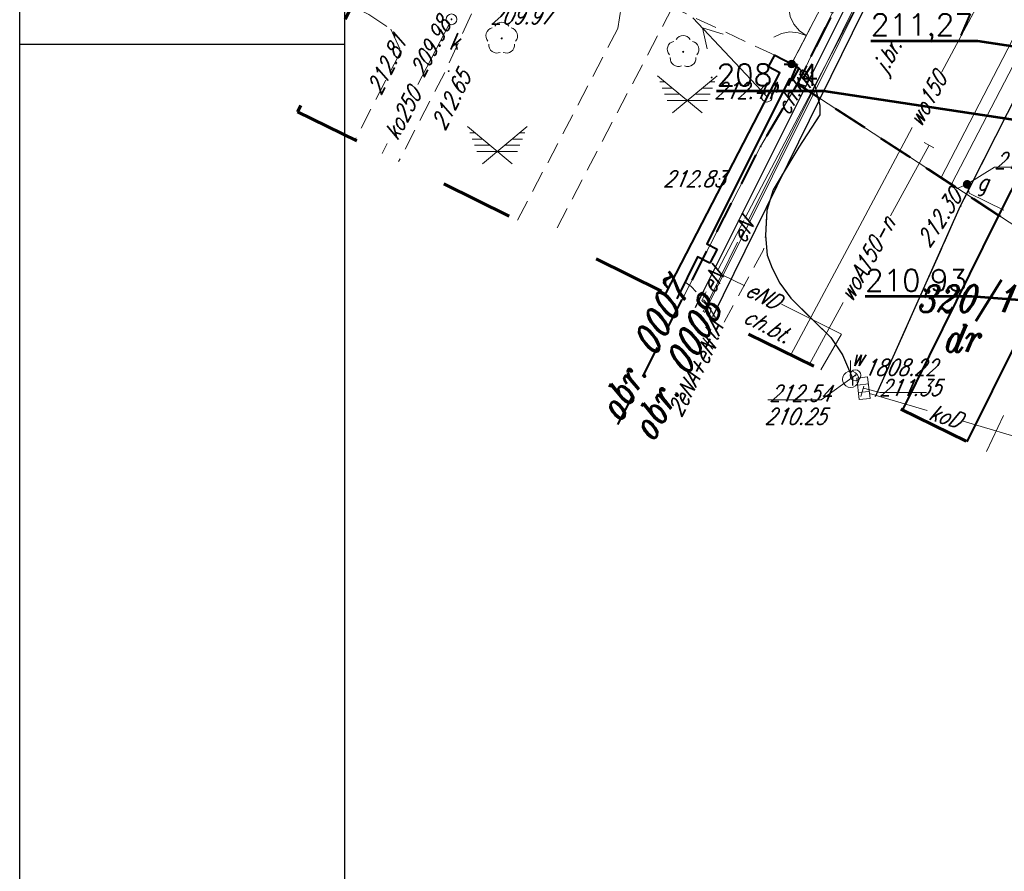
# Model space of a CAD drawing. Header units: millimetres. Extents: x -368 to -158, y 9368 to 9578.
# Tile 3 of 48: x -368 to -322, y 9478 to 9517. Entities that reach past the tile are written whole.
import ezdxf
from ezdxf.enums import TextEntityAlignment as Align

# ---------------------------------------------------------------- set-up
doc = ezdxf.new("R2010")
doc.units = ezdxf.units.MM
for name, pattern in [('Rakowicka 531_1 wstępna wersja$0$DGN Style 5', [7.845798, 3.362485, -4.483313]), ('Rakowicka 531_1 wstępna wersja$0$KTCR02-500', [1.5, 1, -0.5]), ('Rakowicka 531_1 wstępna wersja$0$KTJZ01-500', [2, 1.5, -0.5]), ('Rakowicka 531_1 wstępna wersja$0$PRZER2-1', [1.5, 1, -0.5]), ('Rakowicka 531_1 wstępna wersja$0$PTTU04-500', [1.5, 1, -0.5])]:
    doc.linetypes.add(name, pattern=pattern)
doc.layers.add('-- RAMKA', color=11, linetype='Continuous')
doc.layers.add('Rakowicka 531_1 wstępna wersja$0$-- pomoc', color=6, linetype='Continuous', lineweight=0, plot=False)
for name, color, linetype, lineweight in [('Rakowicka 531_1 wstępna wersja$0$EGBD03', 250, 'Continuous', 0), ('Rakowicka 531_1 wstępna wersja$0$EGBO02', 250, 'Continuous', 0), ('Rakowicka 531_1 wstępna wersja$0$EGBU01', 250, 'Continuous', 0), ('Rakowicka 531_1 wstępna wersja$0$EPGPO_216', 7, 'Continuous', 0), ('Rakowicka 531_1 wstępna wersja$0$GSLKBR', 250, 'Continuous', 13), ('Rakowicka 531_1 wstępna wersja$0$KTCR02', 250, 'Continuous', 0), ('Rakowicka 531_1 wstępna wersja$0$KTJZ01', 250, 'Continuous', 0), ('Rakowicka 531_1 wstępna wersja$0$KTKR01', 250, 'Continuous', 0), ('Rakowicka 531_1 wstępna wersja$0$KTOK05_01', 250, 'Continuous', 0), ('Rakowicka 531_1 wstępna wersja$0$KTOK05_02', 250, 'Continuous', 0), ('Rakowicka 531_1 wstępna wersja$0$KTTR03', 250, 'Continuous', 0), ('Rakowicka 531_1 wstępna wersja$0$OBOP02_01', 250, 'Continuous', 0), ('Rakowicka 531_1 wstępna wersja$0$PTTU04', 250, 'Continuous', 0), ('Rakowicka 531_1 wstępna wersja$0$RTPW02', 250, 'Continuous', 0), ('Rakowicka 531_1 wstępna wersja$0$SUPE_01', 250, 'Continuous', 0), ('Rakowicka 531_1 wstępna wersja$0$SUPG_01', 250, 'Continuous', 0), ('Rakowicka 531_1 wstępna wersja$0$SUPK_01', 250, 'Continuous', 0), ('Rakowicka 531_1 wstępna wersja$0$SUPT_01', 250, 'Continuous', 0), ('Rakowicka 531_1 wstępna wersja$0$SUPW_01', 250, 'Continuous', 0), ('Rakowicka 531_1 wstępna wersja$0$SUSM04_01_E', 250, 'Continuous', 0), ('Rakowicka 531_1 wstępna wersja$0$SUUS05', 250, 'Continuous', 0), ('Rakowicka 531_1 wstępna wersja$0$SUUS15_05_K', 250, 'Continuous', 0), ('Rakowicka 531_1 wstępna wersja$0$SUUS15_08_W', 250, 'Continuous', 0), ('Rakowicka 531_1 wstępna wersja$0$SUUS25_G', 250, 'Continuous', 0), ('Rakowicka 531_1 wstępna wersja$0$SUUS25_W', 250, 'Continuous', 0), ('Rakowicka 531_1 wstępna wersja$0$SUXX_01_K', 250, 'Continuous', 0), ('Rakowicka 531_1 wstępna wersja$0$SUXX_01_W', 250, 'Continuous', 0), ('Rakowicka 531_1 wstępna wersja$0$Warstwa 2', 250, 'Continuous', 0), ('Rakowicka 531_1 wstępna wersja$0$Warstwa 5', 250, 'Continuous', 0)]:
    doc.layers.add(name, color=color, linetype=linetype, lineweight=lineweight)
for name, color, linetype, lineweight, true_color in [('Rakowicka 531_1 wstępna wersja$0$GEPPGD', 7, 'Continuous', 13, 0x008000), ('Rakowicka 531_1 wstępna wersja$0$GEPPGO', 7, 'Continuous', 13, 0x008000), ('Rakowicka 531_1 wstępna wersja$0$GSPPPK', 7, 'Continuous', 13, 0x0a0909), ('Rakowicka 531_1 wstępna wersja$0$GSSCWO', 7, 'Continuous', 13, 0x0a0909), ('Rakowicka 531_1 wstępna wersja$0$GULENN', 1, 'Continuous', 13, 0xff0000), ('Rakowicka 531_1 wstępna wersja$0$GULIOR', 7, 'Continuous', 30, 0x0a0909), ('Rakowicka 531_1 wstępna wersja$0$GUPGSH', 7, 'Continuous', 0, 0xffd900), ('Rakowicka 531_1 wstępna wersja$0$GUPKSH', 7, 'Continuous', 0, 0x803300), ('Rakowicka 531_1 wstępna wersja$0$GUPKZC', 7, 'Continuous', 13, 0x0a0909), ('Rakowicka 531_1 wstępna wersja$0$GUPWSH', 5, 'Continuous', 0, 0x0000ff), ('Rakowicka 531_1 wstępna wersja$0$GUPWZC', 7, 'Continuous', 13, 0x0a0909)]:
    doc.layers.add(name, color=color, linetype=linetype, lineweight=lineweight, true_color=true_color)
doc.styles.add('Rakowicka 531_1 wstępna wersja$0$Standard', font='txt.shx')
doc.styles.add('Rakowicka 531_1 wstępna wersja$0$Style-ITALIC_1250 I 0.20944', font='ITALIC_1250.shx', dxfattribs={"oblique": 12})

# ---------------------------------------------------------------- blocks, each defined once
blk = doc.blocks.new('Rakowicka 531_1 wstępna wersja$0$GEPPGO1_2')
at = {"layer": 'Rakowicka 531_1 wstępna wersja$0$GEPPGO', "linetype": 'Continuous', "lineweight": 13, "true_color": 0x008000}
blk.add_hatch(color=96, dxfattribs=at).paths.add_polyline_path([(0, -0.45), (-0.13906, -0.42798), (-0.2645, -0.36406), (-0.36406, -0.2645), (-0.42798, -0.13906), (-0.45, 0), (-0.42798, 0.13906), (-0.36406, 0.2645), (-0.2645, 0.36406), (-0.13906, 0.42798), (0, 0.45), (0.13906, 0.42798), (0.2645, 0.36406), (0.36406, 0.2645), (0.42798, 0.13906), (0.45, 0), (0.42798, -0.13906), (0.36406, -0.2645), (0.2645, -0.36406), (0.13906, -0.42798)])
blk = doc.blocks.new('Rakowicka 531_1 wstępna wersja$0$GULENN1')
at = {"layer": 'Rakowicka 531_1 wstępna wersja$0$GULENN', "color": 1, "linetype": 'Continuous', "lineweight": 13, "flags": 128}
for points in [[(34.91081, 5), (43.57107, 0), (34.91081, -5)], [(0, 0), (50, 0)]]:
    blk.add_lwpolyline(points, dxfattribs=at)
blk = doc.blocks.new('Rakowicka 531_1 wstępna wersja$0$GUPWSH1')
at = {"layer": 'Rakowicka 531_1 wstępna wersja$0$GUPWSH', "linetype": 'Continuous', "lineweight": 13}
blk.add_hatch(color=5, dxfattribs=at).paths.add_polyline_path([(0, -0.45), (-0.11647, -0.43467), (-0.225, -0.38971), (-0.3182, -0.3182), (-0.38971, -0.225), (-0.43467, -0.11647), (-0.45, 0), (-0.43467, 0.11647), (-0.38971, 0.225), (-0.3182, 0.3182), (-0.225, 0.38971), (-0.11647, 0.43467), (0, 0.45), (0.11647, 0.43467), (0.225, 0.38971), (0.3182, 0.3182), (0.38971, 0.225), (0.43467, 0.11647), (0.45, 0), (0.43467, -0.11647), (0.38971, -0.225), (0.3182, -0.3182), (0.225, -0.38971), (0.11647, -0.43467)])
blk = doc.blocks.new('Rakowicka 531_1 wstępna wersja$0$GUPKSH1')
at = {"layer": 'Rakowicka 531_1 wstępna wersja$0$GUPKSH', "linetype": 'Continuous', "lineweight": 13}
blk.add_hatch(color=36, dxfattribs=at).paths.add_polyline_path([(0, -0.45), (-0.11647, -0.43467), (-0.225, -0.38971), (-0.3182, -0.3182), (-0.38971, -0.225), (-0.43467, -0.11647), (-0.45, 0), (-0.43467, 0.11647), (-0.38971, 0.225), (-0.3182, 0.3182), (-0.225, 0.38971), (-0.11647, 0.43467), (0, 0.45), (0.11647, 0.43467), (0.225, 0.38971), (0.3182, 0.3182), (0.38971, 0.225), (0.43467, 0.11647), (0.45, 0), (0.43467, -0.11647), (0.38971, -0.225), (0.3182, -0.3182), (0.225, -0.38971), (0.11647, -0.43467)])
blk = doc.blocks.new('Rakowicka 531_1 wstępna wersja$0$OBOP02_01')
at = {"layer": 'Rakowicka 531_1 wstępna wersja$0$OBOP02_01', "linetype": 'Continuous', "lineweight": 13}
h = blk.add_hatch(color=96, dxfattribs=at)
edge = h.paths.add_edge_path()
edge.add_arc((0, 0), 0.05, 0, 360)
at = {"layer": 'Rakowicka 531_1 wstępna wersja$0$OBOP02_01', "color": 96, "linetype": 'Continuous', "lineweight": 13}
for centre, start, end in [((-0.357, 0.116), 102.1471, 221.8529), ((0, 0.375), 30.1471, 149.8529), ((0.357, 0.116), 318.1471, 77.8529), ((-0.22, -0.303), 174.1472, 293.8529), ((0.22, -0.303), 246.1471, 5.8529)]:
    blk.add_arc(centre, 0.375, start, end, dxfattribs=at)
blk = doc.blocks.new('Rakowicka 531_1 wstępna wersja$0$GUPKZC1')
at = {"layer": 'Rakowicka 531_1 wstępna wersja$0$GUPKZC', "color": 36, "linetype": 'Continuous', "lineweight": 13, "flags": 128}
blk.add_lwpolyline([(0, 2.5), (0, -2.5)], dxfattribs=at)
blk = doc.blocks.new('Rakowicka 531_1 wstępna wersja$0$GUPWZC1')
at = {"layer": 'Rakowicka 531_1 wstępna wersja$0$GUPWZC', "color": 5, "linetype": 'Continuous', "lineweight": 13, "flags": 128}
blk.add_lwpolyline([(0, 2.5), (0, -2.5)], dxfattribs=at)
blk = doc.blocks.new('Rakowicka 531_1 wstępna wersja$0$GSPPPK1')
at = {"color": 0, "flags": 128}
blk.add_lwpolyline([(0, 8.75), (0, 3.75)], dxfattribs=at)
blk.add_lwpolyline([(0, 3.75), (1.15881, 3.56646), (2.20419, 3.03381), (3.03381, 2.20419), (3.56646, 1.15881), (3.75, 0), (3.56646, -1.15881), (3.03381, -2.20419), (2.20419, -3.03381), (1.15881, -3.56646), (0, -3.75), (-1.15881, -3.56646), (-2.20419, -3.03381), (-3.03381, -2.20419), (-3.56646, -1.15881), (-3.75, 0), (-3.56646, 1.15881), (-3.03381, 2.20419), (-2.20419, 3.03381), (-1.15881, 3.56646), (0, 3.75)], close=True, dxfattribs=at)
blk = doc.blocks.new('Rakowicka 531_1 wstępna wersja$0$GSLKBR1')
at = {"layer": 'Rakowicka 531_1 wstępna wersja$0$GSLKBR', "color": 250, "linetype": 'Continuous', "lineweight": 13, "flags": 128}
for points in [[(12.99038, 7.5), (10.6066, 4.3934), (7.5, 2.00962), (3.88229, 0.51111), (0, 0)], [(0, 0), (3.88229, -0.51111), (7.5, -2.00962), (10.6066, -4.3934), (12.99038, -7.5)]]:
    blk.add_lwpolyline(points, dxfattribs=at)
blk = doc.blocks.new('Rakowicka 531_1 wstępna wersja$0$GSSCWO1')
at = {"color": 0, "flags": 128}
for points in [[(6.875, -5.72688), (-13.75, 11.46063)], [(-6.875, -5.72687), (13.75, 11.46062)], [(-12.73634, 8.56006), (-10.26932, 8.56006)], [(-11.58896, 5.70685), (-6.84547, 5.70685)], [(11.58896, 5.70685), (6.84547, 5.70685)], [(12.73634, 8.56006), (10.26932, 8.56006)], [(-10.48749, 2.85364), (-3.42162, 2.85364)], [(-0.00275, 0), (-9.37691, 0)], [(0.00275, 0), (9.37691, 0)], [(10.48749, 2.85364), (3.42162, 2.85364)]]:
    blk.add_lwpolyline(points, dxfattribs=at)
blk = doc.blocks.new('Rakowicka 531_1 wstępna wersja$0$GUPGSH1')
at = {"layer": 'Rakowicka 531_1 wstępna wersja$0$GUPGSH', "linetype": 'Continuous', "lineweight": 13}
blk.add_hatch(color=250, dxfattribs=at).paths.add_polyline_path([(0, -0.45), (-0.11647, -0.43467), (-0.225, -0.38971), (-0.3182, -0.3182), (-0.38971, -0.225), (-0.43467, -0.11647), (-0.45, 0), (-0.43467, 0.11647), (-0.38971, 0.225), (-0.3182, 0.3182), (-0.225, 0.38971), (-0.11647, 0.43467), (0, 0.45), (0.11647, 0.43467), (0.225, 0.38971), (0.3182, 0.3182), (0.38971, 0.225), (0.43467, 0.11647), (0.45, 0), (0.43467, -0.11647), (0.38971, -0.225), (0.3182, -0.3182), (0.225, -0.38971), (0.11647, -0.43467)])
blk = doc.blocks.new('Rakowicka 531_1 wstępna wersja$0$RTPW02')
at = {"layer": 'Rakowicka 531_1 wstępna wersja$0$Warstwa 5', "linetype": 'Continuous', "lineweight": 13}
h = blk.add_hatch(color=250, dxfattribs=at)
edge = h.paths.add_edge_path()
edge.add_arc((0, 0), 0.045, 0, 360)
blk = doc.blocks.new('Rakowicka 531_1 wstępna wersja$0$SUUS25_1')
at = {"layer": 'Rakowicka 531_1 wstępna wersja$0$SUUS25_G', "linetype": 'Continuous', "lineweight": 13}
h = blk.add_hatch(color=250, dxfattribs=at)
edge = h.paths.add_edge_path()
edge.add_arc((0, 0), 0.2, 0, 360)
blk = doc.blocks.new('Rakowicka 531_1 wstępna wersja$0$RTPW02_1')
at = {"layer": 'Rakowicka 531_1 wstępna wersja$0$RTPW02', "linetype": 'Continuous', "lineweight": 13}
h = blk.add_hatch(color=250, dxfattribs=at)
edge = h.paths.add_edge_path()
edge.add_arc((0, 0), 0.045, 0, 360)
blk = doc.blocks.new('Rakowicka 531_1 wstępna wersja$0$SUUS05')
at = {"layer": 'Rakowicka 531_1 wstępna wersja$0$SUUS05', "color": 250, "linetype": 'Continuous', "lineweight": 13}
for p, q in [((-0.175, -0.25), (-0.175, 0.25)), ((0.175, 0.25), (0.175, -0.25))]:
    blk.add_line(p, q, dxfattribs=at)
at = {"layer": 'Rakowicka 531_1 wstępna wersja$0$SUUS05', "color": 250, "linetype": 'Continuous', "lineweight": 13, "flags": 128}
blk.add_lwpolyline([(-0.5, -0.25), (0.5, -0.25), (0.5, 0.25), (-0.5, 0.25), (-0.5, -0.25)], close=True, dxfattribs=at)
blk = doc.blocks.new('Rakowicka 531_1 wstępna wersja$0$SUUS15_05_K')
at = {"layer": 'Rakowicka 531_1 wstępna wersja$0$SUUS15_05_K', "color": 36, "linetype": 'Continuous', "lineweight": 13}
blk.add_circle((0, 0), 0.25, dxfattribs=at)
blk = doc.blocks.new('Rakowicka 531_1 wstępna wersja$0$SUUS15_08_W')
at = {"layer": 'Rakowicka 531_1 wstępna wersja$0$SUUS15_08_W', "color": 5, "linetype": 'Continuous', "lineweight": 13}
blk.add_circle((0, 0), 0.25, dxfattribs=at)
blk = doc.blocks.new('Rakowicka 531_1 wstępna wersja$0$510')
at = {"layer": 'Rakowicka 531_1 wstępna wersja$0$SUSM04_01_E', "color": 250, "linetype": 'Continuous', "lineweight": 13}
blk.add_circle((0, 0), 0.25, dxfattribs=at)
blk = doc.blocks.new('Rakowicka 531_1 wstępna wersja')
at = {"layer": 'Rakowicka 531_1 wstępna wersja$0$KTOK05_01', "linetype": 'Continuous', "lineweight": 13}
h = blk.add_hatch(color=250, dxfattribs=at)
edge = h.paths.add_edge_path()
edge.add_arc((7425275.42, 5549086.13), 0.175, 0, 360)
at = {"layer": 'Rakowicka 531_1 wstępna wersja$0$-- pomoc', "color": 2, "linetype": 'Continuous', "lineweight": 53}
for points in [[(7425279.084, 5549087.205), (7425284.016, 5549087.205), (7425300.827, 5549084.657)], [(7425278.813, 5549075.398), (7425283.745, 5549075.398), (7425296.216, 5549074.446)]]:
    blk.add_lwpolyline(points, dxfattribs=at)
at = {"layer": 'Rakowicka 531_1 wstępna wersja$0$-- pomoc', "color": 34, "linetype": 'Continuous', "lineweight": 53}
blk.add_lwpolyline([(7425271.957, 5549084.888), (7425276.889, 5549084.888), (7425293.7, 5549082.34)], dxfattribs=at)
at = {"layer": 'Rakowicka 531_1 wstępna wersja$0$EGBD03', "color": 96, "linetype": 'Continuous', "lineweight": 13, "flags": 128}
for points in [[(7425309.344, 5549134.875), (7425304.7, 5549125.97), (7425305.61, 5549125.48), (7425302.92, 5549120.41), (7425296.9, 5549108.89), (7425294.19, 5549103.78), (7425286.46, 5549107.9), (7425285.01, 5549105.14), (7425285.18, 5549105.05), (7425285.34, 5549104.79), (7425275.7, 5549085.21), (7425275.53, 5549084.94), (7425273.99, 5549082.32), (7425270.33, 5549075.181)], [(7425324.18, 5549127.474), (7425322.67, 5549124.6), (7425313.32, 5549106.49), (7425303.71, 5549087.75), (7425295.44, 5549072.28), (7425282.33, 5549080.89), (7425294.19, 5549103.78), (7425296.9, 5549108.89), (7425302.92, 5549120.41), (7425305.61, 5549125.48), (7425304.7, 5549125.97), (7425309.344, 5549134.875)], [(7425270.33, 5549075.181), (7425273.99, 5549082.32), (7425275.53, 5549084.94), (7425275.7, 5549085.21), (7425282.33, 5549080.89), (7425295.44, 5549072.28), (7425292.22, 5549065.73), (7425291.687, 5549064.654)]]:
    blk.add_lwpolyline(points, dxfattribs=at)
blk.add_lwpolyline([(7425282.33, 5549080.89), (7425275.7, 5549085.21), (7425285.34, 5549104.79), (7425285.18, 5549105.05), (7425285.01, 5549105.14), (7425286.46, 5549107.9), (7425294.19, 5549103.78), (7425282.33, 5549080.89)], close=True, dxfattribs=at)
at = {"layer": 'Rakowicka 531_1 wstępna wersja$0$EGBO02', "color": 96, "linetype": 'Continuous', "lineweight": 40}
for p, q in [((7425277.213, 5549088.282), (7425276.55, 5549086.936)), ((7425276.108, 5549086.039), (7425275.7, 5549085.21)), ((7425274.273, 5549082.802), (7425275.033, 5549084.095)), ((7425277.544, 5549084.008), (7425278.801, 5549083.189)), ((7425279.639, 5549082.644), (7425280.896, 5549081.825)), ((7425273.104, 5549080.593), (7425273.789, 5549081.928)), ((7425283.824, 5549079.909), (7425285.078, 5549079.085)), ((7425271.964, 5549078.368), (7425272.648, 5549079.703)), ((7425270.823, 5549076.144), (7425271.508, 5549077.479)), ((7425269.682, 5549073.919), (7425270.367, 5549075.254)), ((7425268.542, 5549071.695), (7425269.226, 5549073.029)), ((7425267.401, 5549069.47), (7425268.085, 5549070.805))]:
    blk.add_line(p, q, dxfattribs=at)
at = {"layer": 'Rakowicka 531_1 wstępna wersja$0$EGBO02', "color": 96, "linetype": 'Continuous', "lineweight": 40, "flags": 128}
for points in [[(7425275.541, 5549084.957), (7425275.7, 5549085.21), (7425276.706, 5549084.554)], [(7425281.733, 5549081.279), (7425282.33, 5549080.89), (7425282.989, 5549080.457)]]:
    blk.add_lwpolyline(points, dxfattribs=at)
at = {"layer": 'Rakowicka 531_1 wstępna wersja$0$EPGPO_216', "color": 8, "linetype": 'Continuous', "lineweight": 40}
for p, q in [((7425276.322, 5549086.467), (7425276.987, 5549087.811)), ((7425278.71, 5549083.239), (7425277.455, 5549084.061)), ((7425280.801, 5549081.869), (7425279.546, 5549082.691)), ((7425282.892, 5549080.499), (7425281.637, 5549081.321)), ((7425284.983, 5549079.129), (7425283.729, 5549079.951))]:
    blk.add_line(p, q, dxfattribs=at)
at = {"layer": 'Rakowicka 531_1 wstępna wersja$0$EPGPO_216', "color": 8, "linetype": 'Continuous', "lineweight": 40, "flags": 128}
blk.add_lwpolyline([(7425276.618, 5549084.609), (7425275.7, 5549085.21), (7425275.878, 5549085.571)], dxfattribs=at)
at = {"layer": 'Rakowicka 531_1 wstępna wersja$0$GEPPGD', "color": 250, "linetype": 'Rakowicka 531_1 wstępna wersja$0$DGN Style 5', "lineweight": 70, "flags": 128}
blk.add_lwpolyline([(7425284.958, 5549147.04), (7425252.6, 5549083.92), (7425409.418, 5549006.623), (7425423.137, 5549033.307), (7425330.222, 5549078.944), (7425348.524, 5549115.33), (7425284.958, 5549147.04)], close=True, dxfattribs=at)
at = {"layer": 'Rakowicka 531_1 wstępna wersja$0$GSSCWO', "color": 18, "linetype": 'Rakowicka 531_1 wstępna wersja$0$PRZER2-1', "lineweight": 13, "true_color": 0x0a0909}
for points in [[(7425262.761, 5549078.912), (7425267.4, 5549087.77), (7425267.61, 5549089.24), (7425266.97, 5549090.49), (7425265.05, 5549091.78), (7425263.23, 5549092.05), (7425262.35, 5549091.75), (7425261.88, 5549091.18), (7425259.4, 5549085.74), (7425257.269, 5549081.619)], [(7425255.102, 5549088.801), (7425255.89, 5549088.42), (7425256.91, 5549087.74), (7425257.37, 5549086.71), (7425255.25, 5549082.614)], [(7425269.615, 5549075.534), (7425274.88, 5549085.72), (7425274.36, 5549085.99), (7425274.64, 5549086.53), (7425269.92, 5549088.75), (7425264.355, 5549078.126)]]:
    blk.add_lwpolyline(points, dxfattribs=at)
at = {"layer": 'Rakowicka 531_1 wstępna wersja$0$GULIOR', "color": 18, "linetype": 'Continuous', "lineweight": 30, "true_color": 0x0a0909, "flags": 128}
for points in [[(7425310.102, 5549134.497), (7425305.6, 5549125.76), (7425294.07, 5549103.7), (7425293.48, 5549103.67), (7425290.38, 5549104.38), (7425284.58, 5549101.7), (7425284.11, 5549101.19), (7425271.35, 5549075.65), (7425270.959, 5549074.871)], [(7425271.786, 5549074.464), (7425284.69, 5549100.69), (7425285.21, 5549101.15), (7425290.33, 5549103.76), (7425293.05, 5549102.89), (7425294.45, 5549103.09), (7425295.14, 5549104.04), (7425310.995, 5549134.051)]]:
    blk.add_lwpolyline(points, dxfattribs=at)
at = {"layer": 'Rakowicka 531_1 wstępna wersja$0$KTCR02', "color": 250, "linetype": 'Rakowicka 531_1 wstępna wersja$0$KTCR02-500', "lineweight": 13, "flags": 128}
for points in [[(7425275.448, 5549086.184), (7425276.78, 5549088.75), (7425276.23, 5549089.02), (7425276.64, 5549089.84), (7425277.19, 5549089.56), (7425278.66, 5549092.39), (7425278.07, 5549092.72), (7425278.43, 5549093.39), (7425279.01, 5549093.07), (7425280.49, 5549095.93), (7425279.87, 5549096.34), (7425280.32, 5549097.07), (7425280.69, 5549096.88), (7425281.18, 5549097.84), (7425282.52, 5549100.44), (7425281.72, 5549100.86), (7425280.35, 5549098.25), (7425277.67, 5549099.54), (7425279.03, 5549102.17), (7425281.32, 5549106.53), (7425282.59, 5549106.8), (7425282.96, 5549107.38), (7425285.11, 5549106.24), (7425286.058, 5549108.116), (7425280.91, 5549110.86), (7425280.87, 5549110.8), (7425280.08, 5549111.22), (7425280.5, 5549112), (7425280.56, 5549111.96), (7425282.34, 5549115.45), (7425282.29, 5549115.49), (7425282.69, 5549116.26), (7425283.47, 5549115.86), (7425285.79, 5549120.29), (7425284.57, 5549120.93), (7425287.38, 5549126.38), (7425287.56, 5549126.28), (7425287.38, 5549125.94), (7425288.457, 5549125.381), (7425289.52, 5549127.41), (7425288.75, 5549127.82), (7425289.15, 5549128.57), (7425289.23, 5549128.56), (7425291.04, 5549132.02), (7425290.98, 5549132.06), (7425289.83, 5549132.21)], [(7425271.901, 5549074.407), (7425271.51, 5549075.07), (7425270.78, 5549075.85), (7425270.5, 5549076.05), (7425271.08, 5549077.22), (7425271.65, 5549076.93), (7425271.98, 5549077.58), (7425271.51, 5549077.82), (7425275.32, 5549085.44), (7425275.45, 5549085.37), (7425275.76, 5549085.94), (7425275.92, 5549085.73), (7425276.49, 5549085.14), (7425276.57, 5549084.8), (7425276.72, 5549084.23), (7425276.72, 5549083.78), (7425275.76, 5549082.29), (7425274.57, 5549080.31), (7425274.28, 5549079.36), (7425274.22, 5549078.2), (7425274.13, 5549077.55), (7425272.309, 5549074.206)], [(7425278.24, 5549071.282), (7425278.23, 5549071.61), (7425277.77, 5549072.7), (7425277.24, 5549073.49), (7425276.35, 5549074.35), (7425275.38, 5549075.31), (7425274.88, 5549076.01), (7425274.53, 5549076.7), (7425274.3, 5549077.3), (7425274.22, 5549078.2)]]:
    blk.add_lwpolyline(points, dxfattribs=at)
at = {"layer": 'Rakowicka 531_1 wstępna wersja$0$KTJZ01', "color": 250, "linetype": 'Rakowicka 531_1 wstępna wersja$0$KTJZ01-500', "lineweight": 13, "flags": 128}
for points in [[(7425279.295, 5549070.762), (7425283.23, 5549079.57), (7425291.92, 5549096.75), (7425295.19, 5549103.24), (7425301.9, 5549116.59), (7425307.87, 5549128.12), (7425311.018, 5549134.04)], [(7425278.24, 5549071.282), (7425278.23, 5549071.61), (7425277.77, 5549072.7), (7425277.24, 5549073.49), (7425276.35, 5549074.35), (7425275.38, 5549075.31), (7425274.88, 5549076.01), (7425274.53, 5549076.7), (7425274.3, 5549077.3), (7425274.22, 5549078.2), (7425274.28, 5549079.36), (7425274.57, 5549080.31), (7425275.76, 5549082.29), (7425276.72, 5549083.78), (7425276.72, 5549084.23), (7425276.57, 5549084.8), (7425276.49, 5549085.14), (7425275.92, 5549085.73), (7425275.76, 5549085.94), (7425275.42, 5549086.13), (7425276.78, 5549088.75), (7425277.32, 5549088.48), (7425277.73, 5549089.3), (7425277.19, 5549089.56), (7425278.66, 5549092.39), (7425279.13, 5549092.14), (7425279.5, 5549092.81), (7425279.01, 5549093.07), (7425280.49, 5549095.93), (7425280.9, 5549095.66), (7425280.99, 5549095.55), (7425281.86, 5549095.48), (7425282.55, 5549095.62), (7425283.17, 5549096.09), (7425283.62, 5549096.76), (7425285.71, 5549100.16), (7425286.69, 5549101.13), (7425287.71, 5549101.84), (7425288.44, 5549102.22), (7425289.64, 5549102.7), (7425290.46, 5549102.83), (7425291.37, 5549102.74), (7425292.23, 5549102.64), (7425293.08, 5549102.42), (7425293.72, 5549102.34), (7425294.44, 5549102.55), (7425295.19, 5549103.24), (7425291.92, 5549096.75), (7425283.23, 5549079.57), (7425279.295, 5549070.762)], [(7425278.23, 5549071.61), (7425278.24, 5549071.282)], [(7425278.23, 5549071.61), (7425278.24, 5549071.282)]]:
    blk.add_lwpolyline(points, dxfattribs=at)
at = {"layer": 'Rakowicka 531_1 wstępna wersja$0$KTKR01', "color": 250, "linetype": 'Continuous', "lineweight": 30, "flags": 128}
for points in [[(7425279.295, 5549070.762), (7425283.23, 5549079.57), (7425291.92, 5549096.75), (7425295.19, 5549103.24)], [(7425275.76, 5549085.94), (7425275.92, 5549085.73), (7425276.49, 5549085.14), (7425276.57, 5549084.8), (7425276.72, 5549084.23), (7425276.72, 5549083.78), (7425275.76, 5549082.29), (7425274.57, 5549080.31), (7425274.28, 5549079.36), (7425274.22, 5549078.2), (7425274.3, 5549077.3), (7425274.53, 5549076.7), (7425274.88, 5549076.01), (7425275.38, 5549075.31), (7425276.35, 5549074.35), (7425277.24, 5549073.49), (7425277.77, 5549072.7), (7425278.23, 5549071.61), (7425278.24, 5549071.282)]]:
    blk.add_lwpolyline(points, dxfattribs=at)
at = {"layer": 'Rakowicka 531_1 wstępna wersja$0$KTOK05_01', "color": 250, "linetype": 'Continuous', "lineweight": 13}
blk.add_line((7425276.78, 5549088.75), (7425275.42, 5549086.13), dxfattribs=at)
blk.add_circle((7425275.42, 5549086.13), 0.175, dxfattribs=at)
at = {"layer": 'Rakowicka 531_1 wstępna wersja$0$KTOK05_02', "color": 250, "linetype": 'Continuous', "lineweight": 40, "flags": 128}
for points in [[(7425269.615, 5549075.534), (7425274.88, 5549085.72), (7425274.36, 5549085.99), (7425274.64, 5549086.53), (7425275.42, 5549086.13), (7425275.76, 5549085.94), (7425275.45, 5549085.37), (7425275.32, 5549085.44), (7425271.51, 5549077.82), (7425271.98, 5549077.58)], [(7425271.98, 5549077.58), (7425271.65, 5549076.93)], [(7425271.65, 5549076.93), (7425271.08, 5549077.22), (7425270.113, 5549075.288)]]:
    blk.add_lwpolyline(points, dxfattribs=at)
at = {"layer": 'Rakowicka 531_1 wstępna wersja$0$KTTR03', "color": 250, "linetype": 'Continuous', "lineweight": 40, "flags": 128}
for points in [[(7425315.643, 5549131.733), (7425288.21, 5549078.13), (7425283.522, 5549068.679)], [(7425291.831, 5549092.692), (7425284.87, 5549078.907), (7425280.544, 5549070.147)]]:
    blk.add_lwpolyline(points, dxfattribs=at)
at = {"layer": 'Rakowicka 531_1 wstępna wersja$0$PTTU04', "color": 250, "linetype": 'Rakowicka 531_1 wstępna wersja$0$PTTU04-500', "lineweight": 13, "flags": 128}
blk.add_lwpolyline([(7425271.901, 5549074.407), (7425271.51, 5549075.07), (7425270.78, 5549075.85), (7425270.701, 5549075.906), (7425270.33, 5549075.181)], dxfattribs=at)
at = {"layer": 'Rakowicka 531_1 wstępna wersja$0$SUPE_01', "color": 1, "linetype": 'Continuous', "lineweight": 13, "flags": 128}
for points in [[(7425273.265, 5549078.994), (7425283.118, 5549097.732)], [(7425282.093, 5549096.354), (7425273.428, 5549078.913)], [(7425272.012, 5549076.611), (7425273.216, 5549078.9)], [(7425272.921, 5549077.892), (7425272.13, 5549076.3)], [(7425272.13, 5549076.3), (7425271.333, 5549074.687)], [(7425273.256, 5549075.879), (7425272.19, 5549076.41)], [(7425271.63, 5549074.54), (7425271.7, 5549074.82), (7425271.27, 5549075.2), (7425271.481, 5549075.602)], [(7425276.771, 5549072.006), (7425277.73, 5549073.65), (7425274.953, 5549075.034)]]:
    blk.add_lwpolyline(points, dxfattribs=at)
at = {"layer": 'Rakowicka 531_1 wstępna wersja$0$SUPG_01', "color": 52, "linetype": 'Continuous', "lineweight": 13, "flags": 128}
for points in [[(7425285.659, 5549086.059), (7425282.82, 5549080.61), (7425283.07, 5549080.38), (7425283.53, 5549080.57), (7425283.62, 5549080.16), (7425285.223, 5549079.38)], [(7425285.215, 5549069.892), (7425284.422, 5549068.235)]]:
    blk.add_lwpolyline(points, dxfattribs=at)
at = {"layer": 'Rakowicka 531_1 wstępna wersja$0$SUPK_01', "color": 36, "linetype": 'Continuous', "lineweight": 13, "flags": 128}
for points in [[(7425258.152, 5549085.176), (7425259.595, 5549087.968)], [(7425256.508, 5549081.994), (7425256.744, 5549082.451)], [(7425281.684, 5549070.121), (7425279.018, 5549070.913)], [(7425286.57, 5549068.67), (7425283.345, 5549069.628)]]:
    blk.add_lwpolyline(points, dxfattribs=at)
at = {"layer": 'Rakowicka 531_1 wstępna wersja$0$SUPT_01', "color": 30, "linetype": 'Continuous', "lineweight": 13}
blk.add_line((7425272.88, 5549077.616), (7425273.642, 5549079.147), dxfattribs=at)
at = {"layer": 'Rakowicka 531_1 wstępna wersja$0$SUPT_01', "color": 30, "linetype": 'Continuous', "lineweight": 13, "flags": 128}
blk.add_lwpolyline([(7425280.8, 5549093.533), (7425271.405, 5549074.651)], dxfattribs=at)
at = {"layer": 'Rakowicka 531_1 wstępna wersja$0$SUPW_01', "color": 5, "linetype": 'Continuous', "lineweight": 13, "flags": 128}
for points in [[(7425286.41, 5549093.32), (7425282.366, 5549085.761)], [(7425280.993, 5549083.195), (7425278.69, 5549078.89), (7425275.387, 5549072.688)], [(7425281.77, 5549082.38), (7425279.987, 5549079.11)], [(7425277.804, 5549075.106), (7425276.254, 5549072.261)]]:
    blk.add_lwpolyline(points, dxfattribs=at)
at = {"layer": 'Rakowicka 531_1 wstępna wersja$0$SUUS15_05_K', "color": 36, "linetype": 'Continuous', "lineweight": 13, "flags": 128}
blk.add_lwpolyline([(7425281.654, 5549070.955), (7425279.491, 5549070.955), (7425278.74, 5549071.15)], dxfattribs=at)
at = {"layer": 'Rakowicka 531_1 wstępna wersja$0$SUUS25_G', "color": 250, "linetype": 'Continuous', "lineweight": 13, "flags": 128}
blk.add_lwpolyline([(7425283.53, 5549080.57), (7425284.789, 5549081.367), (7425286.916, 5549081.367)], dxfattribs=at)
at = {"layer": 'Rakowicka 531_1 wstępna wersja$0$SUUS25_W', "color": 5, "linetype": 'Continuous', "lineweight": 13, "flags": 128}
blk.add_lwpolyline([(7425278.37, 5549071.75), (7425276.793, 5549070.619), (7425274.321, 5549070.619)], dxfattribs=at)
at = {"layer": 'Rakowicka 531_1 wstępna wersja$0$GSPPPK', "color": 18, "linetype": 'Continuous', "lineweight": 13, "true_color": 0x0a0909, "xscale": 0.1, "yscale": 0.1, "zscale": 0.1}
blk.add_blockref('Rakowicka 531_1 wstępna wersja$0$GSPPPK1', (7425278.15, 5549071.56), dxfattribs=at)
at = {"layer": 'Rakowicka 531_1 wstępna wersja$0$GSSCWO', "color": 18, "linetype": 'Continuous', "lineweight": 13, "true_color": 0x0a0909, "xscale": 0.1, "yscale": 0.1, "zscale": 0.1}
for p in [(7425270.605, 5549084.441), (7425261.825, 5549082.091)]:
    blk.add_blockref('Rakowicka 531_1 wstępna wersja$0$GSSCWO1', p, dxfattribs=at)
at = {"layer": 'Rakowicka 531_1 wstępna wersja$0$KTOK05_01', "color": 250, "linetype": 'Continuous', "lineweight": 13, "xscale": 0.1, "yscale": 0.1, "zscale": 0.1, "rotation": 152.5668973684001}
blk.add_blockref('Rakowicka 531_1 wstępna wersja$0$GSLKBR1', (7425276.1, 5549087.44), dxfattribs=at)
at = {"layer": 'Rakowicka 531_1 wstępna wersja$0$OBOP02_01', "color": 96, "linetype": 'Continuous', "lineweight": 13}
for p in [(7425262.03, 5549087.31), (7425270.41, 5549086.69)]:
    blk.add_blockref('Rakowicka 531_1 wstępna wersja$0$OBOP02_01', p, dxfattribs=at)
at = {"layer": 'Rakowicka 531_1 wstępna wersja$0$RTPW02', "color": 250, "linetype": 'Continuous', "lineweight": 13}
blk.add_blockref('Rakowicka 531_1 wstępna wersja$0$RTPW02_1', (7425283.23, 5549079.57), dxfattribs=at)
at = {"layer": 'Rakowicka 531_1 wstępna wersja$0$SUPE_01', "color": 1, "linetype": 'Continuous', "lineweight": 13, "xscale": 0.1, "yscale": 0.1, "zscale": 0.1, "rotation": 133.1878673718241}
blk.add_blockref('Rakowicka 531_1 wstępna wersja$0$GULENN1', (7425274.28, 5549084.62), dxfattribs=at)
at = {"layer": 'Rakowicka 531_1 wstępna wersja$0$SUSM04_01_E', "color": 250, "linetype": 'Continuous', "lineweight": 13}
blk.add_blockref('Rakowicka 531_1 wstępna wersja$0$510', (7425274.28, 5549084.62), dxfattribs=at)
at = {"layer": 'Rakowicka 531_1 wstępna wersja$0$SUUS05', "color": 250, "linetype": 'Continuous', "lineweight": 13, "rotation": 276.3399771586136}
blk.add_blockref('Rakowicka 531_1 wstępna wersja$0$SUUS05', (7425278.74, 5549071.15), dxfattribs=at)
at = {"layer": 'Rakowicka 531_1 wstępna wersja$0$SUUS15_05_K', "color": 36, "linetype": 'Continuous', "lineweight": 13}
blk.add_blockref('Rakowicka 531_1 wstępna wersja$0$SUUS15_05_K', (7425259.71, 5549088.19), dxfattribs=at)
at = {"layer": 'Rakowicka 531_1 wstępna wersja$0$SUUS15_05_K', "color": 36, "linetype": 'Continuous', "lineweight": 13, "xscale": 0.1, "yscale": 0.1, "zscale": 0.1}
for p in [(7425259.71, 5549088.19), (7425259.44, 5549087.68)]:
    blk.add_blockref('Rakowicka 531_1 wstępna wersja$0$GUPKSH1', p, dxfattribs=at)
at = {"layer": 'Rakowicka 531_1 wstępna wersja$0$SUUS15_08_W', "color": 5, "linetype": 'Continuous', "lineweight": 13, "rotation": 270}
blk.add_blockref('Rakowicka 531_1 wstępna wersja$0$SUUS15_08_W', (7425278.37, 5549071.75), dxfattribs=at)
at = {"layer": 'Rakowicka 531_1 wstępna wersja$0$SUUS25_G', "color": 250, "linetype": 'Continuous', "lineweight": 13, "rotation": 275.1942129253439}
blk.add_blockref('Rakowicka 531_1 wstępna wersja$0$SUUS25_1', (7425283.53, 5549080.57), dxfattribs=at)
at = {"layer": 'Rakowicka 531_1 wstępna wersja$0$SUUS25_G', "color": 250, "linetype": 'Continuous', "lineweight": 13, "xscale": 0.1, "yscale": 0.1, "zscale": 0.1}
blk.add_blockref('Rakowicka 531_1 wstępna wersja$0$GUPGSH1', (7425283.53, 5549080.57), dxfattribs=at)
at = {"layer": 'Rakowicka 531_1 wstępna wersja$0$SUUS25_W', "color": 5, "linetype": 'Continuous', "lineweight": 13, "xscale": 0.1, "yscale": 0.1, "zscale": 0.1}
blk.add_blockref('Rakowicka 531_1 wstępna wersja$0$GUPWSH1', (7425278.37, 5549071.75), dxfattribs=at)
at = {"layer": 'Rakowicka 531_1 wstępna wersja$0$SUXX_01_K', "color": 36, "linetype": 'Continuous', "lineweight": 13, "xscale": 0.1, "yscale": 0.1, "zscale": 0.1, "rotation": 343.7395872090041}
blk.add_blockref('Rakowicka 531_1 wstępna wersja$0$GUPKZC1', (7425278.69, 5549071.01), dxfattribs=at)
at = {"layer": 'Rakowicka 531_1 wstępna wersja$0$SUXX_01_W', "color": 5, "linetype": 'Continuous', "lineweight": 13, "xscale": 0.1, "yscale": 0.1, "zscale": 0.1, "rotation": 61.38932043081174}
blk.add_blockref('Rakowicka 531_1 wstępna wersja$0$GUPWZC1', (7425281.77, 5549082.38), dxfattribs=at)
at = {"layer": 'Rakowicka 531_1 wstępna wersja$0$Warstwa 2', "color": 96, "linetype": 'Continuous', "lineweight": 13, "true_color": 0x008000, "xscale": 0.1, "yscale": 0.1, "zscale": 0.1}
for p in [(7425275.53, 5549084.94), (7425275.7, 5549085.21), (7425273.99, 5549082.32), (7425282.33, 5549080.89)]:
    blk.add_blockref('Rakowicka 531_1 wstępna wersja$0$GEPPGO1_2', p, dxfattribs=at)
at = {"layer": 'Rakowicka 531_1 wstępna wersja$0$Warstwa 5', "color": 250, "linetype": 'Continuous', "lineweight": 13}
for p in [(7425257.37, 5549086.71), (7425259.58, 5549085.8), (7425271.73, 5549085.5), (7425272.09, 5549080.82)]:
    blk.add_blockref('Rakowicka 531_1 wstępna wersja$0$RTPW02', p, dxfattribs=at)
at = {"layer": 'Rakowicka 531_1 wstępna wersja$0$-- pomoc', "color": 2, "linetype": 'Continuous', "lineweight": 53, "char_height": 1, "attachment_point": 4, "style": 'Rakowicka 531_1 wstępna wersja$0$Standard'}
for s, insert in [('211,27', (7425279.084, 5549087.789)), ('210,93', (7425278.813, 5549075.981))]:
    blk.add_mtext_dynamic_manual_height_columns(s, width=4.932, gutter_width=5, heights=[0], dxfattribs=dict(at, insert=insert))
at = {"layer": 'Rakowicka 531_1 wstępna wersja$0$-- pomoc', "color": 34, "linetype": 'Continuous', "lineweight": 53, "insert": (7425271.957, 5549085.471), "char_height": 1, "attachment_point": 4, "style": 'Rakowicka 531_1 wstępna wersja$0$Standard'}
blk.add_mtext_dynamic_manual_height_columns('208,74', width=4.932, gutter_width=5, heights=[0], dxfattribs=at)
at = {"layer": 'Rakowicka 531_1 wstępna wersja$0$EGBD03', "color": 96, "linetype": 'Continuous', "lineweight": 30, "insert": (7425281.237, 5549074.248), "char_height": 1.25, "attachment_point": 7, "rotation": 359.9998, "line_spacing_factor": 0.6, "style": 'Rakowicka 531_1 wstępna wersja$0$Style-ITALIC_1250 I 0.20944'}
blk.add_mtext('\\H1x;\\W0.8;320/1', dxfattribs=at)
at = {"layer": 'Rakowicka 531_1 wstępna wersja$0$EGBO02', "color": 96, "linetype": 'Continuous', "lineweight": 30, "char_height": 1.25, "attachment_point": 7, "rotation": 62.7527, "line_spacing_factor": 0.6, "style": 'Rakowicka 531_1 wstępna wersja$0$Style-ITALIC_1250 I 0.20944'}
for s, insert in [('\\H1x;\\W0.8;obr. 0007', (7425267.54, 5549069.526)), ('\\H1x;\\W0.8;obr. 0008', (7425269.04, 5549068.637))]:
    blk.add_mtext(s, dxfattribs=dict(at, insert=insert))
at = {"layer": 'Rakowicka 531_1 wstępna wersja$0$EGBU01', "color": 96, "linetype": 'Continuous', "lineweight": 30, "insert": (7425282.419, 5549072.832), "char_height": 1.25, "attachment_point": 7, "rotation": 359.9998, "line_spacing_factor": 0.6, "style": 'Rakowicka 531_1 wstępna wersja$0$Style-ITALIC_1250 I 0.20944'}
blk.add_mtext('\\H1x;\\W0.8;dr', dxfattribs=at)
at = {"layer": 'Rakowicka 531_1 wstępna wersja$0$GSPPPK', "color": 250, "linetype": 'Continuous', "lineweight": 13, "insert": (7425278.757, 5549071.737), "char_height": 0.75, "attachment_point": 7, "line_spacing_factor": 0.6, "style": 'Rakowicka 531_1 wstępna wersja$0$Style-ITALIC_1250 I 0.20944'}
blk.add_mtext('\\H1x;\\W0.8;1808.22', dxfattribs=at)
at = {"layer": 'Rakowicka 531_1 wstępna wersja$0$KTCR02', "color": 250, "linetype": 'Continuous', "lineweight": 13, "style": 'Rakowicka 531_1 wstępna wersja$0$Style-ITALIC_1250 I 0.20944', "oblique": 12, "width": 0.8}
for s, rotation, p in [('ch.kp.', 61.1328, (7425275.858, 5549084.759)), ('ch.bt.', 332.5933, (7425274.139, 5549073.716))]:
    blk.add_text(s, height=0.75, rotation=rotation, dxfattribs=at).set_placement(p, align=Align.CENTER)
at = {"layer": 'Rakowicka 531_1 wstępna wersja$0$KTJZ01', "color": 250, "linetype": 'Continuous', "lineweight": 13, "style": 'Rakowicka 531_1 wstępna wersja$0$Style-ITALIC_1250 I 0.20944', "oblique": 12, "width": 0.8}
blk.add_text('j.br.', height=0.75, rotation=61.7036, dxfattribs=at).set_placement((7425280.169, 5549086.322), align=Align.CENTER)
at = {"layer": 'Rakowicka 531_1 wstępna wersja$0$RTPW02', "color": 250, "linetype": 'Continuous', "lineweight": 13, "style": 'Rakowicka 531_1 wstępna wersja$0$Style-ITALIC_1250 I 0.20944', "oblique": 12, "width": 0.8}
blk.add_text('212.30', height=0.75, rotation=57.1321, dxfattribs=at).set_placement((7425281.787, 5549077.597))
at = {"layer": 'Rakowicka 531_1 wstępna wersja$0$SUPE_01', "color": 1, "linetype": 'Continuous', "lineweight": 13, "style": 'Rakowicka 531_1 wstępna wersja$0$Style-ITALIC_1250 I 0.20944', "oblique": 12, "width": 0.8}
for s, rotation, p in [('eN', 63.5826, (7425273.144, 5549078.418)), ('eN', 62.2628, (7425271.746, 5549076.106)), ('eND', 333.5177, (7425274.104, 5549075.456))]:
    blk.add_text(s, height=0.75, rotation=rotation, dxfattribs=at).set_placement(p, align=Align.MIDDLE_CENTER)
blk.add_text('2eNA+eN', height=0.75, rotation=63.7584, dxfattribs=at).set_placement((7425270.322, 5549069.774))
at = {"layer": 'Rakowicka 531_1 wstępna wersja$0$SUPK_01', "color": 36, "linetype": 'Continuous', "lineweight": 13, "style": 'Rakowicka 531_1 wstępna wersja$0$Style-ITALIC_1250 I 0.20944', "oblique": 12, "width": 0.8}
for s, rotation, p in [('ko250', 62.6685, (7425257.448, 5549083.814)), ('koD', 343.461, (7425282.514, 5549069.874))]:
    blk.add_text(s, height=0.75, rotation=rotation, dxfattribs=at).set_placement(p, align=Align.MIDDLE_CENTER)
at = {"layer": 'Rakowicka 531_1 wstępna wersja$0$SUPT_01', "color": 30, "linetype": 'Continuous', "lineweight": 13, "style": 'Rakowicka 531_1 wstępna wersja$0$Style-ITALIC_1250 I 0.20944', "oblique": 12, "width": 0.8}
blk.add_text('+tA', height=0.75, rotation=63.5467, dxfattribs=at).set_placement((7425271.616, 5549073.467), align=Align.MIDDLE_CENTER)
at = {"layer": 'Rakowicka 531_1 wstępna wersja$0$SUPW_01', "color": 5, "linetype": 'Continuous', "lineweight": 13, "style": 'Rakowicka 531_1 wstępna wersja$0$Style-ITALIC_1250 I 0.20944', "oblique": 12, "width": 0.8}
for s, rotation, p in [('wo150', 61.8534, (7425281.68, 5549084.478)), ('woA150-n', 61.4029, (7425278.896, 5549077.108))]:
    blk.add_text(s, height=0.75, rotation=rotation, dxfattribs=at).set_placement(p, align=Align.MIDDLE_CENTER)
at = {"layer": 'Rakowicka 531_1 wstępna wersja$0$SUUS15_05_K', "color": 36, "linetype": 'Continuous', "lineweight": 13, "char_height": 0.75, "attachment_point": 7, "line_spacing_factor": 0.6, "style": 'Rakowicka 531_1 wstępna wersja$0$Style-ITALIC_1250 I 0.20944'}
for s, insert, rotation in [('\\H1x;\\W0.8;209.97', (7425261.504, 5549087.971), 359.9998), ('\\H1x;\\W0.8;209.98', (7425258.415, 5549085.464), 62.7837), ('\\H1x;\\W0.8;k', (7425259.583, 5549086.797), 359.9998), ('\\H1x;\\W0.8;211.35', (7425279.477, 5549070.803), 360)]:
    blk.add_mtext(s, dxfattribs=dict(at, insert=insert, rotation=rotation))
at = {"layer": 'Rakowicka 531_1 wstępna wersja$0$SUUS15_08_W', "color": 5, "linetype": 'Continuous', "lineweight": 13, "insert": (7425278.157, 5549072.191), "char_height": 0.75, "attachment_point": 7, "rotation": 359.9998, "line_spacing_factor": 0.6, "style": 'Rakowicka 531_1 wstępna wersja$0$Style-ITALIC_1250 I 0.20944'}
blk.add_mtext('\\H1x;\\W0.8;w', dxfattribs=at)
at = {"layer": 'Rakowicka 531_1 wstępna wersja$0$SUUS25_G', "color": 250, "linetype": 'Continuous', "lineweight": 13, "char_height": 0.75, "attachment_point": 7, "rotation": 359.9998, "line_spacing_factor": 0.6, "style": 'Rakowicka 531_1 wstępna wersja$0$Style-ITALIC_1250 I 0.20944'}
for s, insert in [('\\H1x;\\W0.8;212.31', (7425284.789, 5549081.289)), ('\\H1x;\\W0.8;g', (7425283.982, 5549080.05))]:
    blk.add_mtext(s, dxfattribs=dict(at, insert=insert))
at = {"layer": 'Rakowicka 531_1 wstępna wersja$0$SUUS25_W', "color": 5, "linetype": 'Continuous', "lineweight": 13, "char_height": 0.75, "attachment_point": 7, "rotation": 359.9998, "line_spacing_factor": 0.6, "style": 'Rakowicka 531_1 wstępna wersja$0$Style-ITALIC_1250 I 0.20944'}
for s, insert in [('\\H1x;\\W0.8;212.54', (7425274.395, 5549070.541)), ('\\H1x;\\W0.8;210.25', (7425274.177, 5549069.473))]:
    blk.add_mtext(s, dxfattribs=dict(at, insert=insert))
at = {"layer": 'Rakowicka 531_1 wstępna wersja$0$Warstwa 5', "color": 250, "linetype": 'Continuous', "lineweight": 13, "char_height": 0.75, "attachment_point": 7, "line_spacing_factor": 0.6, "style": 'Rakowicka 531_1 wstępna wersja$0$Style-ITALIC_1250 I 0.20944'}
for s, insert, rotation in [('\\H1x;\\W0.8;212.81', (7425256.435, 5549084.648), 64.0392), ('\\H1x;\\W0.8;212.65', (7425259.402, 5549083.003), 64.0895)]:
    blk.add_mtext(s, dxfattribs=dict(at, insert=insert, rotation=rotation))
for s, insert in [('\\H1x;\\W0.8;212.41', (7425271.848, 5549084.524)), ('\\H1x;\\W0.8;212.83', (7425269.487, 5549080.447))]:
    blk.add_mtext(s, dxfattribs=dict(at, insert=insert))
blk = doc.blocks.new('*U585')
at = {"layer": '-- RAMKA', "color": 50}
blk.add_line((0, 2970), (300, 2970), dxfattribs=at)
blk.add_lwpolyline([(0, 4200), (4200, 4200), (4200, 0), (0, 0)], close=True, dxfattribs=at)
at = {"layer": '-- RAMKA', "color": 11}
blk.add_lwpolyline([(300, 69.39), (4130, 69.39), (4130, 4130), (300, 4130)], close=True, dxfattribs=at)

msp = doc.modelspace()

# ---------------------------------------------------------------- block references
at = {"layer": '-- RAMKA', "xscale": 0.05, "yscale": 0.05, "zscale": 0.05}
msp.add_blockref('*U585', (-367.869, 9367.729), dxfattribs=at)
at = {"layer": '-- RAMKA'}
msp.add_blockref('Rakowicka 531_1 wstępna wersja', (-7425607.631, -5539570.812), dxfattribs=at)

doc.saveas('drawing.dxf')
